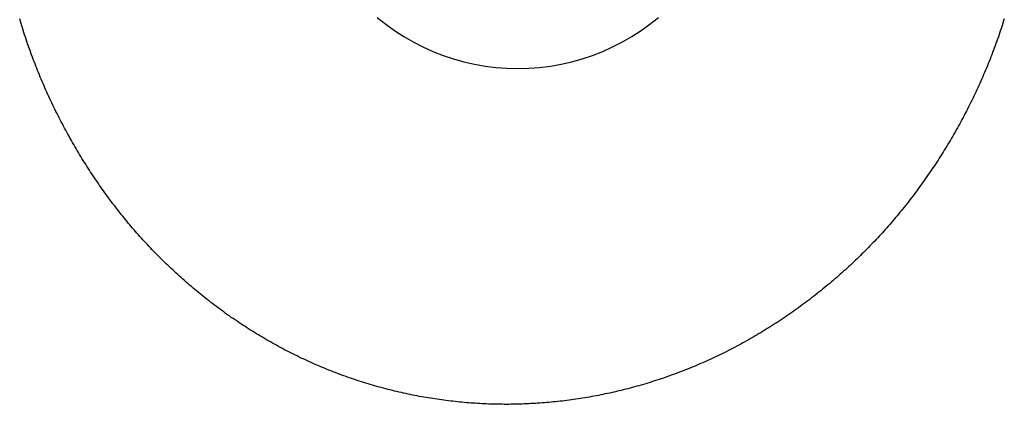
# Model space of a CAD drawing. Extents: x 668 to 3164, y 1007 to 2724.
# Tile 90 of 152: x 2980 to 3005, y 1724 to 1734. Entities that reach past the tile are written whole.
import ezdxf

# ---------------------------------------------------------------- set-up
doc = ezdxf.new("R2010")
doc.units = 0
doc.layers.add('KF_GRAVIS_12_REAR', color=7, linetype='CONTINUOUS')

# ---------------------------------------------------------------- blocks, each defined once
blk = doc.blocks.new('KF_GRAVIS_12_REAR')
at = {"layer": 'KF_GRAVIS_12_REAR'}
for points in [[(-16.171, -519.43, 0), (-16.189, -519.488, 0), (-16.2072, -519.545, 0), (-16.2256, -519.602, 0), (-16.2443, -519.66, 0), (-16.2632, -519.717, 0), (-16.2824, -519.774, 0), (-16.3018, -519.831, 0), (-16.3214, -519.888, 0), (-16.3413, -519.945, 0), (-16.3614, -520.002, 0), (-16.3818, -520.059, 0), (-16.4024, -520.115, 0), (-16.4233, -520.172, 0), (-16.4444, -520.228, 0), (-16.4657, -520.285, 0), (-16.4873, -520.341, 0), (-16.5091, -520.397, 0), (-16.5312, -520.453, 0), (-16.5535, -520.509, 0), (-16.576, -520.565, 0), (-16.5988, -520.621, 0), (-16.6218, -520.677, 0), (-16.645, -520.732, 0), (-16.6685, -520.788, 0), (-16.6922, -520.843, 0), (-16.7161, -520.898, 0), (-16.7402, -520.953, 0), (-16.7646, -521.008, 0), (-16.7892, -521.063, 0), (-16.814, -521.118, 0), (-16.8391, -521.173, 0), (-16.8643, -521.227, 0), (-16.8898, -521.282, 0), (-16.9155, -521.336, 0), (-16.9414, -521.39, 0), (-16.9675, -521.445, 0), (-16.9938, -521.498, 0), (-17.0204, -521.552, 0), (-17.0472, -521.606, 0), (-17.0741, -521.66, 0), (-17.1013, -521.713, 0), (-17.1287, -521.766, 0), (-17.1563, -521.82, 0), (-17.1841, -521.873, 0), (-17.212, -521.926, 0), (-17.2402, -521.978, 0), (-17.2686, -522.031, 0), (-17.2972, -522.083, 0), (-17.326, -522.136, 0), (-17.355, -522.188, 0), (-17.3842, -522.24, 0), (-17.4135, -522.292, 0), (-17.4431, -522.344, 0), (-17.4729, -522.395, 0), (-17.5028, -522.447, 0), (-17.5329, -522.498, 0), (-17.5632, -522.549, 0), (-17.5937, -522.6, 0), (-17.6244, -522.651, 0), (-17.6553, -522.702, 0), (-17.6863, -522.752, 0), (-17.7176, -522.803, 0), (-17.749, -522.853, 0), (-17.7806, -522.903, 0), (-17.8123, -522.953, 0), (-17.8442, -523.003, 0), (-17.8763, -523.052, 0), (-17.9086, -523.101, 0), (-17.9411, -523.151, 0), (-17.9737, -523.2, 0), (-18.0065, -523.249, 0), (-18.0394, -523.297, 0), (-18.0725, -523.346, 0), (-18.1058, -523.394, 0), (-18.1392, -523.442, 0), (-18.1728, -523.49, 0), (-18.2066, -523.538, 0), (-18.2405, -523.585, 0), (-18.2746, -523.633, 0), (-18.3088, -523.68, 0), (-18.3432, -523.727, 0), (-18.3777, -523.774, 0), (-18.4124, -523.82, 0), (-18.4472, -523.867, 0), (-18.4822, -523.913, 0), (-18.5174, -523.959, 0), (-18.5526, -524.005, 0), (-18.5881, -524.051, 0), (-18.6236, -524.096, 0), (-18.6593, -524.141, 0), (-18.6952, -524.186, 0), (-18.7312, -524.231, 0), (-18.7673, -524.276, 0), (-18.8035, -524.32, 0), (-18.8399, -524.365, 0), (-18.8765, -524.409, 0), (-18.9131, -524.452, 0), (-18.9499, -524.496, 0), (-18.9869, -524.539, 0), (-19.0239, -524.582, 0), (-19.0611, -524.625, 0), (-19.0984, -524.668, 0), (-19.1358, -524.71, 0), (-19.1734, -524.753, 0), (-19.2111, -524.795, 0), (-19.249, -524.837, 0), (-19.2871, -524.879, 0), (-19.3255, -524.92, 0), (-19.3641, -524.962, 0), (-19.4029, -525.003, 0), (-19.442, -525.045, 0), (-19.4813, -525.086, 0), (-19.5208, -525.127, 0), (-19.5605, -525.168, 0), (-19.6005, -525.209, 0), (-19.6406, -525.25, 0), (-19.681, -525.291, 0), (-19.7217, -525.331, 0), (-19.7625, -525.372, 0), (-19.8035, -525.412, 0), (-19.8448, -525.452, 0), (-19.8863, -525.492, 0), (-19.928, -525.532, 0), (-19.9699, -525.572, 0), (-20.012, -525.612, 0), (-20.0543, -525.651, 0), (-20.0968, -525.69, 0), (-20.1395, -525.73, 0), (-20.1825, -525.769, 0), (-20.2256, -525.808, 0), (-20.2689, -525.847, 0), (-20.3125, -525.885, 0), (-20.3562, -525.924, 0), (-20.4001, -525.962, 0), (-20.4443, -526, 0), (-20.4886, -526.038, 0), (-20.5331, -526.076, 0), (-20.5778, -526.114, 0), (-20.6227, -526.151, 0), (-20.6678, -526.189, 0), (-20.7131, -526.226, 0), (-20.7585, -526.263, 0), (-20.8042, -526.3, 0), (-20.85, -526.337, 0), (-20.896, -526.373, 0), (-20.9422, -526.41, 0), (-20.9886, -526.446, 0), (-21.0352, -526.482, 0), (-21.0819, -526.518, 0), (-21.1288, -526.554, 0), (-21.1759, -526.589, 0), (-21.2232, -526.624, 0), (-21.2706, -526.66, 0), (-21.3182, -526.694, 0), (-21.366, -526.729, 0), (-21.414, -526.764, 0), (-21.4621, -526.798, 0), (-21.5104, -526.832, 0), (-21.5588, -526.866, 0), (-21.6074, -526.9, 0), (-21.6562, -526.934, 0), (-21.7051, -526.967, 0), (-21.7542, -527, 0), (-21.8035, -527.033, 0), (-21.8529, -527.066, 0), (-21.9024, -527.099, 0), (-21.9522, -527.131, 0), (-22.002, -527.163, 0), (-22.052, -527.195, 0), (-22.1022, -527.227, 0), (-22.1525, -527.258, 0), (-22.203, -527.289, 0), (-22.2536, -527.321, 0), (-22.3044, -527.351, 0), (-22.3553, -527.382, 0), (-22.4064, -527.412, 0), (-22.4576, -527.442, 0), (-22.5089, -527.472, 0), (-22.5604, -527.502, 0), (-22.612, -527.532, 0), (-22.6637, -527.561, 0), (-22.7156, -527.59, 0), (-22.7676, -527.619, 0), (-22.8198, -527.647, 0), (-22.8721, -527.675, 0), (-22.9245, -527.703, 0), (-22.977, -527.731, 0), (-23.0297, -527.759, 0), (-23.0825, -527.786, 0), (-23.1354, -527.813, 0), (-23.1884, -527.84, 0), (-23.2416, -527.866, 0), (-23.2949, -527.893, 0), (-23.3483, -527.919, 0), (-23.4018, -527.944, 0), (-23.4554, -527.97, 0), (-23.5092, -527.995, 0), (-23.563, -528.02, 0), (-23.617, -528.045, 0), (-23.6711, -528.069, 0), (-23.7253, -528.093, 0), (-23.7796, -528.117, 0), (-23.834, -528.141, 0), (-23.8884, -528.164, 0), (-23.943, -528.188, 0), (-23.9977, -528.21, 0), (-24.0525, -528.233, 0), (-24.1074, -528.256, 0), (-24.1624, -528.278, 0), (-24.2174, -528.3, 0), (-24.2726, -528.321, 0), (-24.3278, -528.342, 0), (-24.3831, -528.364, 0), (-24.4385, -528.384, 0), (-24.4939, -528.405, 0), (-24.5495, -528.425, 0), (-24.6051, -528.445, 0), (-24.6608, -528.465, 0), (-24.7166, -528.485, 0), (-24.7724, -528.504, 0), (-24.8283, -528.523, 0), (-24.8843, -528.541, 0), (-24.9403, -528.56, 0), (-24.9964, -528.578, 0), (-25.0525, -528.596, 0), (-25.1088, -528.614, 0), (-25.165, -528.631, 0), (-25.2213, -528.648, 0), (-25.2777, -528.665, 0), (-25.3341, -528.681, 0), (-25.3906, -528.698, 0), (-25.4471, -528.714, 0), (-25.5036, -528.729, 0), (-25.5602, -528.745, 0), (-25.6169, -528.76, 0), (-25.6736, -528.775, 0), (-25.7303, -528.789, 0), (-25.787, -528.804, 0), (-25.8438, -528.818, 0), (-25.9006, -528.831, 0), (-25.9574, -528.845, 0), (-26.0143, -528.858, 0), (-26.0712, -528.871, 0), (-26.1281, -528.884, 0), (-26.185, -528.896, 0), (-26.242, -528.908, 0), (-26.2989, -528.92, 0), (-26.3559, -528.931, 0), (-26.4129, -528.943, 0), (-26.4699, -528.954, 0), (-26.5269, -528.964, 0), (-26.5839, -528.975, 0), (-26.6409, -528.985, 0), (-26.6979, -528.995, 0), (-26.7549, -529.004, 0), (-26.8119, -529.014, 0), (-26.8689, -529.023, 0), (-26.9259, -529.031, 0), (-26.9829, -529.04, 0), (-27.0399, -529.048, 0), (-27.0969, -529.056, 0), (-27.1538, -529.064, 0), (-27.2107, -529.071, 0), (-27.2676, -529.078, 0), (-27.3245, -529.085, 0), (-27.3814, -529.092, 0), (-27.4382, -529.098, 0), (-27.495, -529.104, 0), (-27.5518, -529.11, 0), (-27.6085, -529.115, 0), (-27.6652, -529.12, 0), (-27.7219, -529.125, 0), (-27.7785, -529.13, 0), (-27.8351, -529.134, 0), (-27.8916, -529.139, 0), (-27.9481, -529.142, 0), (-28.0046, -529.146, 0), (-28.061, -529.149, 0), (-28.1173, -529.152, 0), (-28.1736, -529.155, 0), (-28.2298, -529.158, 0), (-28.286, -529.16, 0), (-28.3421, -529.162, 0), (-28.3981, -529.164, 0), (-28.4541, -529.165, 0), (-28.51, -529.167, 0), (-28.5659, -529.167, 0), (-28.6217, -529.168, 0), (-28.6774, -529.169, 0), (-28.7331, -529.169, 0), (-28.7889, -529.169, 0), (-28.8447, -529.168, 0), (-28.9006, -529.168, 0), (-28.9566, -529.167, 0), (-29.0126, -529.166, 0), (-29.0687, -529.164, 0), (-29.1249, -529.163, 0), (-29.181, -529.161, 0), (-29.2373, -529.158, 0), (-29.2935, -529.156, 0), (-29.3499, -529.153, 0), (-29.4062, -529.15, 0), (-29.4626, -529.147, 0), (-29.519, -529.143, 0), (-29.5755, -529.14, 0), (-29.632, -529.136, 0), (-29.6885, -529.131, 0), (-29.7451, -529.127, 0), (-29.8017, -529.122, 0), (-29.8583, -529.117, 0), (-29.9149, -529.111, 0), (-29.9716, -529.105, 0), (-30.0282, -529.099, 0), (-30.0849, -529.093, 0), (-30.1416, -529.087, 0), (-30.1983, -529.08, 0), (-30.255, -529.073, 0), (-30.3117, -529.065, 0), (-30.3684, -529.058, 0), (-30.4252, -529.05, 0), (-30.4819, -529.042, 0), (-30.5386, -529.033, 0), (-30.5953, -529.025, 0), (-30.6521, -529.016, 0), (-30.7088, -529.006, 0), (-30.7655, -528.997, 0), (-30.8221, -528.987, 0), (-30.8788, -528.977, 0), (-30.9355, -528.967, 0), (-30.9921, -528.956, 0), (-31.0487, -528.945, 0), (-31.1053, -528.934, 0), (-31.1619, -528.922, 0), (-31.2184, -528.911, 0), (-31.2749, -528.898, 0), (-31.3314, -528.886, 0), (-31.3878, -528.874, 0), (-31.4442, -528.861, 0), (-31.5006, -528.847, 0), (-31.5569, -528.834, 0), (-31.6132, -528.82, 0), (-31.6695, -528.806, 0), (-31.7257, -528.792, 0), (-31.7818, -528.777, 0), (-31.8379, -528.762, 0), (-31.894, -528.747, 0), (-31.95, -528.732, 0), (-32.0059, -528.716, 0), (-32.0618, -528.7, 0), (-32.1176, -528.684, 0), (-32.1734, -528.668, 0), (-32.2291, -528.651, 0), (-32.2848, -528.634, 0), (-32.3403, -528.616, 0), (-32.3959, -528.599, 0), (-32.4513, -528.581, 0), (-32.5067, -528.563, 0), (-32.562, -528.545, 0), (-32.6172, -528.526, 0), (-32.6723, -528.507, 0), (-32.7274, -528.488, 0), (-32.7824, -528.468, 0), (-32.8373, -528.449, 0), (-32.8921, -528.429, 0), (-32.9469, -528.408, 0), (-33.0015, -528.388, 0), (-33.0561, -528.367, 0), (-33.1105, -528.346, 0), (-33.1649, -528.325, 0), (-33.2192, -528.303, 0), (-33.2734, -528.281, 0), (-33.3274, -528.259, 0), (-33.3814, -528.237, 0), (-33.4353, -528.214, 0), (-33.4891, -528.191, 0), (-33.5427, -528.168, 0), (-33.5963, -528.145, 0), (-33.6497, -528.121, 0), (-33.703, -528.097, 0), (-33.7562, -528.073, 0), (-33.8093, -528.048, 0), (-33.8623, -528.024, 0), (-33.9152, -527.999, 0), (-33.9679, -527.974, 0), (-34.0205, -527.948, 0), (-34.073, -527.922, 0), (-34.1254, -527.896, 0), (-34.1776, -527.87, 0), (-34.2297, -527.844, 0), (-34.2817, -527.817, 0), (-34.3335, -527.79, 0), (-34.3852, -527.762, 0), (-34.4368, -527.735, 0), (-34.4882, -527.707, 0), (-34.5395, -527.679, 0), (-34.5907, -527.651, 0), (-34.6417, -527.622, 0), (-34.6926, -527.594, 0), (-34.7433, -527.565, 0), (-34.794, -527.536, 0), (-34.8444, -527.506, 0), (-34.8947, -527.476, 0), (-34.9449, -527.447, 0), (-34.9949, -527.416, 0), (-35.0448, -527.386, 0), (-35.0945, -527.356, 0), (-35.1441, -527.325, 0), (-35.1935, -527.294, 0), (-35.2428, -527.262, 0), (-35.2919, -527.231, 0), (-35.3409, -527.199, 0), (-35.3897, -527.167, 0), (-35.4383, -527.135, 0), (-35.4868, -527.103, 0), (-35.5351, -527.071, 0), (-35.5833, -527.038, 0), (-35.6313, -527.005, 0), (-35.6791, -526.972, 0), (-35.7268, -526.938, 0), (-35.7743, -526.905, 0), (-35.8217, -526.871, 0), (-35.8688, -526.837, 0), (-35.9158, -526.803, 0), (-35.9627, -526.769, 0), (-36.0093, -526.734, 0), (-36.0558, -526.7, 0), (-36.1021, -526.665, 0), (-36.1483, -526.63, 0), (-36.1942, -526.594, 0), (-36.24, -526.559, 0), (-36.2856, -526.523, 0), (-36.3311, -526.488, 0), (-36.3763, -526.452, 0), (-36.4214, -526.415, 0), (-36.4662, -526.379, 0), (-36.5109, -526.343, 0), (-36.5554, -526.306, 0), (-36.5997, -526.269, 0), (-36.6439, -526.232, 0), (-36.6878, -526.195, 0), (-36.7316, -526.158, 0), (-36.7751, -526.12, 0), (-36.8185, -526.082, 0), (-36.8616, -526.045, 0), (-36.9046, -526.007, 0), (-36.9474, -525.968, 0), (-36.99, -525.93, 0), (-37.0323, -525.892, 0), (-37.0745, -525.853, 0), (-37.1165, -525.814, 0), (-37.1583, -525.776, 0), (-37.1998, -525.737, 0), (-37.2412, -525.697, 0), (-37.2823, -525.658, 0), (-37.3233, -525.619, 0), (-37.364, -525.579, 0), (-37.4045, -525.539, 0), (-37.4449, -525.5, 0), (-37.485, -525.46, 0), (-37.5248, -525.42, 0), (-37.5645, -525.379, 0), (-37.604, -525.339, 0), (-37.6432, -525.298, 0), (-37.6822, -525.258, 0), (-37.721, -525.217, 0), (-37.7596, -525.176, 0), (-37.798, -525.135, 0), (-37.8361, -525.094, 0), (-37.874, -525.053, 0), (-37.9117, -525.012, 0), (-37.9492, -524.97, 0), (-37.9864, -524.929, 0), (-38.0234, -524.887, 0), (-38.0602, -524.845, 0), (-38.0968, -524.804, 0), (-38.1333, -524.761, 0), (-38.1697, -524.719, 0), (-38.2059, -524.676, 0), (-38.242, -524.634, 0), (-38.278, -524.591, 0), (-38.3139, -524.547, 0), (-38.3496, -524.504, 0), (-38.3852, -524.46, 0), (-38.4207, -524.416, 0), (-38.456, -524.372, 0), (-38.4912, -524.328, 0), (-38.5263, -524.283, 0), (-38.5612, -524.239, 0), (-38.596, -524.194, 0), (-38.6306, -524.149, 0), (-38.6651, -524.103, 0), (-38.6994, -524.058, 0), (-38.7337, -524.012, 0), (-38.7677, -523.966, 0), (-38.8016, -523.92, 0), (-38.8354, -523.874, 0), (-38.869, -523.827, 0), (-38.9025, -523.78, 0), (-38.9358, -523.733, 0), (-38.9689, -523.686, 0), (-39.002, -523.639, 0), (-39.0348, -523.592, 0), (-39.0675, -523.544, 0), (-39.1, -523.496, 0), (-39.1324, -523.448, 0), (-39.1646, -523.4, 0), (-39.1967, -523.352, 0), (-39.2286, -523.303, 0), (-39.2603, -523.254, 0), (-39.2919, -523.205, 0), (-39.3233, -523.156, 0), (-39.3545, -523.107, 0), (-39.3856, -523.058, 0), (-39.4165, -523.008, 0), (-39.4472, -522.958, 0), (-39.4777, -522.909, 0), (-39.5081, -522.858, 0), (-39.5383, -522.808, 0), (-39.5683, -522.758, 0), (-39.5982, -522.707, 0), (-39.6278, -522.657, 0), (-39.6573, -522.606, 0), (-39.6866, -522.555, 0), (-39.7158, -522.503, 0), (-39.7447, -522.452, 0), (-39.7735, -522.401, 0), (-39.802, -522.349, 0), (-39.8304, -522.297, 0), (-39.8586, -522.245, 0), (-39.8866, -522.193, 0), (-39.9144, -522.141, 0), (-39.9421, -522.089, 0), (-39.9695, -522.036, 0), (-39.9967, -521.983, 0), (-40.0238, -521.931, 0), (-40.0506, -521.878, 0), (-40.0773, -521.825, 0), (-40.1037, -521.772, 0), (-40.13, -521.718, 0), (-40.156, -521.665, 0), (-40.1819, -521.611, 0), (-40.2075, -521.557, 0), (-40.2329, -521.504, 0), (-40.2582, -521.45, 0), (-40.2832, -521.396, 0), (-40.308, -521.341, 0), (-40.3326, -521.287, 0), (-40.357, -521.233, 0), (-40.3812, -521.178, 0), (-40.4052, -521.123, 0), (-40.4289, -521.068, 0), (-40.4525, -521.014, 0), (-40.4758, -520.959, 0), (-40.4989, -520.903, 0), (-40.5218, -520.848, 0), (-40.5444, -520.793, 0), (-40.5669, -520.737, 0), (-40.5891, -520.682, 0), (-40.6111, -520.626, 0), (-40.6328, -520.57, 0), (-40.6544, -520.514, 0), (-40.6757, -520.458, 0), (-40.6968, -520.402, 0), (-40.7176, -520.346, 0), (-40.7383, -520.29, 0), (-40.7586, -520.234, 0), (-40.7788, -520.177, 0), (-40.7987, -520.121, 0), (-40.8184, -520.064, 0), (-40.8379, -520.007, 0), (-40.8571, -519.95, 0), (-40.8761, -519.894, 0), (-40.8949, -519.837, 0), (-40.9134, -519.78, 0), (-40.9317, -519.722, 0), (-40.9498, -519.665, 0), (-40.9676, -519.608, 0), (-40.9852, -519.551, 0), (-41.0026, -519.493, 0), (-41.0198, -519.436, 0)], [(-31.9999, -519.397, 0), (-31.7833, -519.569, 0), (-31.5587, -519.729, 0), (-31.3266, -519.879, 0), (-31.0876, -520.016, 0), (-30.8422, -520.142, 0), (-30.591, -520.255, 0), (-30.3347, -520.356, 0), (-30.0738, -520.443, 0), (-29.809, -520.518, 0), (-29.541, -520.579, 0), (-29.2703, -520.626, 0), (-28.9976, -520.661, 0), (-28.7236, -520.681, 0), (-28.449, -520.688, 0), (-28.1743, -520.681, 0), (-27.9004, -520.661, 0), (-27.6277, -520.626, 0), (-27.357, -520.579, 0), (-27.0889, -520.518, 0), (-26.8242, -520.443, 0), (-26.5633, -520.356, 0), (-26.307, -520.255, 0), (-26.0558, -520.142, 0), (-25.8104, -520.016, 0), (-25.5714, -519.879, 0), (-25.3393, -519.729, 0), (-25.1147, -519.569, 0), (-24.8981, -519.397, 0)]]:
    blk.add_polyline3d(points, dxfattribs=at)

msp = doc.modelspace()

# ---------------------------------------------------------------- block references
at = {"layer": 'KF_GRAVIS_12_REAR'}
msp.add_blockref('KF_GRAVIS_12_REAR', (3021.439, 2253.101), dxfattribs=at)

doc.saveas('drawing.dxf')
